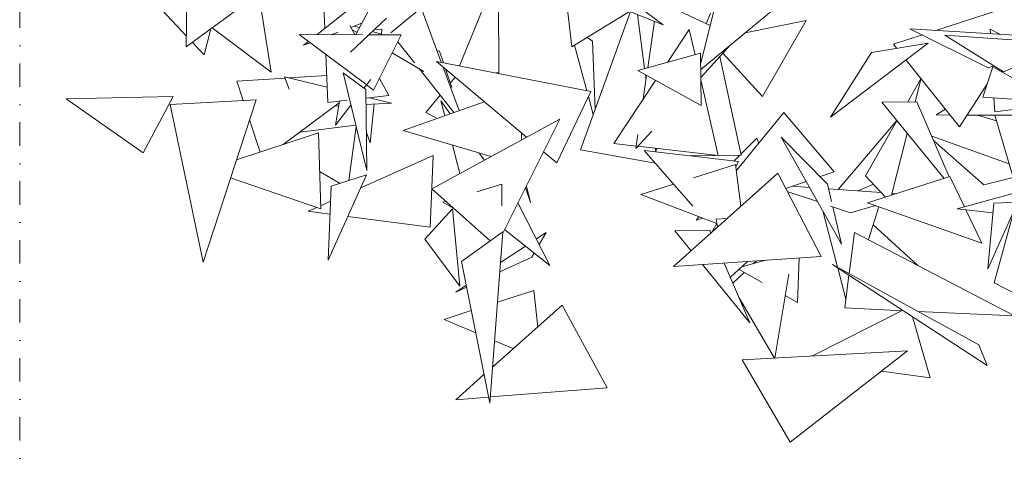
# Model space of a CAD drawing. Header units: millimetres. Extents: x -14485 to 13127, y -18923 to 3272.
# Tile 24 of 119: x 9747 to 10013, y 2298 to 2419. Entities that reach past the tile are written whole.
import ezdxf

# ---------------------------------------------------------------- set-up
doc = ezdxf.new("R2010")
doc.units = ezdxf.units.MM
doc.linetypes.add('Traço ponto', pattern=[15.875, 6.35, -4.7625, 0, -4.7625])
doc.layers.add('A-DETL', color=7, linetype='Continuous', lineweight=5, true_color=0x00a600)
doc.layers.add('G-IMPT', color=7, linetype='Continuous', lineweight=5)

# ---------------------------------------------------------------- blocks, each defined once
blk = doc.blocks.new('ÁRVORES ORNAMENTAIS - Pequeno e Médio Porte - Ipê-roxo-2865575-CORTE_CALÇADA')
at = {"layer": 'G-IMPT', "color": 253, "true_color": 0xaaaaaa}
for p, q in [((6154.81, 2437), (6180.74, 2417.61)), ((6051.54, 2411.68), (6082.03, 2434.03)), ((6089.05, 2416.6), (6088.46, 2430.69)), ((6125.6, 2406.49), (6136.09, 2432.44)), ((6136.21, 2404.6), (6136.09, 2432.44)), ((6151.04, 2429.53), (6180.74, 2417.61)), ((6156.01, 2411.68), (6154.08, 2428.31)), ((6071.38, 2424.84), (6074.51, 2404.75)), ((6254.63, 2416.11), (6283.93, 2425.61)), ((6051.58, 2414.58), (6043.53, 2423.08)), ((6051.7, 2424.26), (6051.54, 2411.68)), ((6096.58, 2422.57), (6086.99, 2414.97)), ((6115.18, 2422.19), (6106.92, 2415.47)), ((6115.18, 2422.19), (6120.6, 2407.47)), ((6193.45, 2417.43), (6179.18, 2424.07)), ((6195.15, 2424.19), (6190.89, 2407.32)), ((6096.05, 2410.19), (6105.81, 2419.38)), ((6097.49, 2414.95), (6100.95, 2421.63)), ((6156.01, 2411.68), (6171.65, 2421.19)), ((6158.3, 2383.72), (6171.84, 2421.18)), ((6175.71, 2405.74), (6173.76, 2420.41)), ((6210.59, 2421.79), (6190.91, 2405.47)), ((6192.42, 2417.91), (6193.56, 2420.79)), ((6058.54, 2416.81), (6074.51, 2404.75)), ((6097.24, 2414.95), (6095.87, 2417.41)), ((6099.09, 2418.03), (6096.14, 2416.92)), ((6098.37, 2416.86), (6097.03, 2417.25)), ((6178.37, 2418.56), (6176.53, 2405.96)), ((6219.44, 2418.78), (6202.92, 2415.43)), ((6219.44, 2418.78), (6207.67, 2398.19)), ((6058.19, 2416.56), (6056.43, 2409.45)), ((6100.16, 2401.49), (6082.15, 2414.98)), ((6099.29, 2414.94), (6082.15, 2414.98)), ((6092.72, 2415.62), (6090.98, 2414.96)), ((6097.79, 2415.53), (6096.49, 2416.29)), ((6109.78, 2414.92), (6101.09, 2414.94)), ((6104.91, 2414.93), (6102, 2415.79)), ((6102.26, 2399.91), (6109.78, 2414.92)), ((6104.54, 2416.47), (6102.56, 2416.32)), ((6104.54, 2416.47), (6104.4, 2415.08)), ((6161.56, 2413.19), (6160.16, 2414.21)), ((6181.91, 2407.44), (6187.8, 2416.34)), ((6189.37, 2409.49), (6187.8, 2416.34)), ((6243.09, 2412.37), (6250.85, 2414.88)), ((6268.75, 2405.95), (6247.54, 2416.53)), ((6247.54, 2416.53), (6286.24, 2414.22)), ((6272.94, 2404.87), (6257.04, 2414.78)), ((6257.04, 2414.78), (6290.28, 2412.44)), ((6269.29, 2416.47), (6269.36, 2415.23)), ((6269.29, 2416.47), (6271.94, 2415.07)), ((6056.43, 2409.45), (6053.18, 2412.89)), ((6084.65, 2413.11), (6083.32, 2412.06)), ((6085.13, 2412.75), (6083.32, 2412.06)), ((6108.84, 2413.04), (6113.35, 2407.35)), ((6156.75, 2412.14), (6160.07, 2399.75)), ((6161.56, 2413.19), (6162.27, 2394.71)), ((6198.92, 2412.11), (6190.94, 2403.37)), ((6252.55, 2412.61), (6226.05, 2392.61)), ((6252.55, 2412.61), (6237.18, 2410.15)), ((6243.09, 2412.37), (6243.99, 2411.24)), ((6272.94, 2404.87), (6290.28, 2412.44)), ((6089.88, 2396.58), (6089.34, 2409.6)), ((6115.87, 2405.01), (6107.31, 2409.99)), ((6120.17, 2410.44), (6119.43, 2410.65)), ((6121.2, 2407.35), (6120.17, 2410.44)), ((6173.88, 2405.23), (6190.86, 2409.9)), ((6191.02, 2395.73), (6190.86, 2409.9)), ((6201.83, 2382.33), (6196.09, 2409.02)), ((6196.89, 2409.89), (6207.67, 2398.19)), ((6237.18, 2410.15), (6226.05, 2392.61)), ((6161.16, 2399.53), (6119.36, 2407.71)), ((6143.7, 2387.13), (6119.36, 2407.71)), ((6121.03, 2406.29), (6125.43, 2394.36)), ((6246.53, 2408.07), (6261.01, 2389.98)), ((6270.01, 2406.19), (6267.37, 2397.98)), ((6268.75, 2405.95), (6270.32, 2406.5)), ((6270.01, 2406.19), (6285.23, 2397.65)), ((6078.16, 2403.55), (6079.39, 2400.17)), ((6078.16, 2403.55), (6089.71, 2400.7)), ((6079.43, 2403.23), (6089.57, 2403.88)), ((6100.15, 2400.09), (6094.01, 2404.63)), ((6094.01, 2404.63), (6100.48, 2378.14)), ((6114.62, 2405.74), (6124.01, 2393.86)), ((6123.45, 2400.6), (6121.75, 2405.69)), ((6124.39, 2403.46), (6123.04, 2401.83)), ((6136.21, 2404.6), (6135.48, 2404.56)), ((6173.88, 2405.23), (6191.02, 2395.73)), ((6176.23, 2403.93), (6175.28, 2397.43)), ((6176.08, 2402.93), (6175.93, 2404.1)), ((6065.19, 2402.33), (6078.3, 2403.16)), ((6065.19, 2402.33), (6066.93, 2397.11)), ((6099.68, 2400.45), (6101.5, 2402.82)), ((6102.26, 2399.91), (6100.36, 2401.34)), ((6106.44, 2398.45), (6103.86, 2403.09)), ((6167.37, 2385.47), (6178.69, 2402.57)), ((6195.66, 2382.21), (6190.94, 2402.67)), ((6246.99, 2396.74), (6250.64, 2403.14)), ((6249.02, 2396.77), (6250.64, 2403.14)), ((6261.01, 2389.98), (6268.58, 2401.75)), ((6048, 2398.22), (6018.99, 2397.6)), ((6039.9, 2382.93), (6048, 2398.22)), ((6100.15, 2400.09), (6100.48, 2378.14)), ((6100.19, 2397.75), (6106.44, 2398.45)), ((6120.31, 2398.54), (6116.43, 2393.86)), ((6161.16, 2399.53), (6151.88, 2380.22)), ((6160.5, 2398.16), (6161.78, 2393.35)), ((6284.97, 2396.81), (6267.37, 2397.98)), ((6039.9, 2382.93), (6018.99, 2397.6)), ((6070.45, 2397.31), (6047.21, 2395.99)), ((6047.21, 2395.99), (6056.11, 2353.32)), ((6070.45, 2397.31), (6056.11, 2353.32)), ((6077.79, 2385.18), (6092.99, 2396.46)), ((6089.88, 2396.58), (6095.14, 2397.18)), ((6091.84, 2395.61), (6092.85, 2395.66)), ((6091.99, 2390.44), (6093.06, 2396.94)), ((6091.99, 2390.44), (6096.15, 2395.86)), ((6100.21, 2396.04), (6107.1, 2396.4)), ((6101.19, 2397.86), (6107.1, 2396.4)), ((6102.44, 2396.16), (6101.36, 2385.65)), ((6132.27, 2396.79), (6110.27, 2388.96)), ((6120.5, 2396.99), (6121.55, 2392.98)), ((6120.5, 2396.99), (6123.05, 2393.51)), ((6239.99, 2396.63), (6249.44, 2396.78)), ((6239.99, 2396.63), (6256.82, 2375.97)), ((6249.44, 2396.78), (6258.25, 2376.43)), ((6270.35, 2397.78), (6270.56, 2394.04)), ((6270.56, 2394.04), (6284.64, 2395.77)), ((6116.43, 2393.86), (6119.22, 2392.4)), ((6213.4, 2393.83), (6200.54, 2378.02)), ((6227.03, 2377.82), (6213.4, 2393.83)), ((6257.17, 2394.78), (6254.65, 2393.18)), ((6258.45, 2393.17), (6254.65, 2393.18)), ((6282.12, 2393.15), (6263.06, 2393.17)), ((6271.03, 2391.62), (6265.89, 2393.12)), ((6270.58, 2393.16), (6276.69, 2372.26)), ((6068.68, 2391.87), (6071.59, 2383.15)), ((6097.48, 2390.42), (6082.28, 2388.51)), ((6097.57, 2390.05), (6095.59, 2375.4)), ((6118.02, 2373.14), (6152.76, 2392.07)), ((6137.26, 2361.14), (6152.76, 2392.07)), ((6228.15, 2372.99), (6243.99, 2391.71)), ((6235.58, 2376.71), (6244.07, 2391.61)), ((6087.34, 2388.31), (6065.15, 2381.03)), ((6087.34, 2388.31), (6087.97, 2367.77)), ((6100.33, 2388.47), (6101.36, 2385.65)), ((6134.1, 2381.9), (6110.27, 2388.96)), ((6142.32, 2388.3), (6142.35, 2386.39)), ((6177.63, 2388.81), (6173.33, 2384.11)), ((6173.88, 2387.87), (6173.33, 2384.11)), ((6242.6, 2371.47), (6246.85, 2388.21)), ((6274.45, 2379.94), (6253.48, 2387.44)), ((6123.64, 2385), (6125.66, 2377.3)), ((6173.43, 2384.77), (6167.37, 2385.47)), ((6195.66, 2382.21), (6173.89, 2384.72)), ((6201.77, 2382.61), (6206.13, 2386.94)), ((6206.13, 2386.94), (6206.62, 2385.49)), ((6212.65, 2387.19), (6225.28, 2374.47)), ((6212.65, 2387.19), (6229.03, 2358.16)), ((6267.62, 2374.26), (6254.04, 2386.14)), ((6118.42, 2382.23), (6098.84, 2373.47)), ((6117.62, 2362.75), (6118.42, 2382.23)), ((6130.86, 2382.86), (6132.29, 2380.91)), ((6151.88, 2380.22), (6148.33, 2383.22)), ((6158.3, 2383.72), (6178.54, 2380.17)), ((6188.76, 2368.45), (6175.57, 2383.58)), ((6201.14, 2380.54), (6175.57, 2383.58)), ((6178.7, 2383.26), (6178.58, 2384.18)), ((6178.68, 2383.21), (6179.04, 2384.12)), ((6201.83, 2382.33), (6188, 2382.1)), ((6199.84, 2380.7), (6201.48, 2382.33)), ((6200.3, 2379.81), (6188.94, 2376.16)), ((6201.8, 2368.48), (6200.3, 2379.81)), ((6200.38, 2379.19), (6201.14, 2380.54)), ((6093.27, 2374.65), (6087.66, 2377.87)), ((6090, 2353.85), (6100.4, 2376.94)), ((6090.76, 2373.85), (6100.4, 2376.94)), ((6211.77, 2377.42), (6183.53, 2352.11)), ((6211.77, 2377.42), (6223.57, 2354.83)), ((6227.03, 2377.82), (6223.27, 2376.5)), ((6235.58, 2376.71), (6240.93, 2370.94)), ((6087.97, 2367.77), (6063.55, 2376.13)), ((6130.25, 2372.37), (6137.05, 2374.46)), ((6137.02, 2368.58), (6137.05, 2374.46)), ((6144.82, 2369.44), (6143.67, 2373.93)), ((6183.55, 2374.43), (6174.72, 2371.6)), ((6219.44, 2375.15), (6213.96, 2373.22)), ((6225.28, 2374.47), (6226.35, 2369.78)), ((6233.57, 2372.6), (6237.69, 2374.44)), ((6258.41, 2376.48), (6236.06, 2369.39)), ((6262.37, 2368.26), (6258.41, 2376.48)), ((6275.52, 2376.27), (6267.62, 2374.26)), ((6090, 2353.85), (6090.76, 2373.85)), ((6118.02, 2373.14), (6133.88, 2359.1)), ((6143.43, 2373.46), (6144.82, 2369.44)), ((6195.3, 2363.75), (6174.72, 2371.6)), ((6222.51, 2369.7), (6214.34, 2372.49)), ((6220.35, 2373.55), (6215.8, 2373.87)), ((6239.8, 2372.15), (6225.58, 2373.17)), ((6243.85, 2371.86), (6242.72, 2371.94)), ((6280.74, 2373.39), (6260.39, 2367.71)), ((6090.6, 2369.79), (6087.94, 2368.6)), ((6121.05, 2369.55), (6121.81, 2369.78)), ((6121.05, 2369.55), (6123.99, 2367.85)), ((6150.04, 2352.41), (6141.39, 2369.39)), ((6231.51, 2366.63), (6238.25, 2368.62)), ((6267.08, 2358.45), (6236.06, 2369.39)), ((6276.85, 2369.53), (6268.72, 2351.45)), ((6268.72, 2351.45), (6270.3, 2369.26)), ((6276.85, 2369.53), (6270.3, 2369.26)), ((6086.9, 2368.13), (6084.59, 2367.1)), ((6090.47, 2366.32), (6084.59, 2367.1)), ((6123.69, 2367.78), (6116.14, 2359.54)), ((6123.69, 2367.78), (6125.64, 2346.83)), ((6224.11, 2366.87), (6227.98, 2351.91)), ((6231.51, 2366.63), (6226.07, 2368.48)), ((6226.7, 2368.27), (6229.03, 2358.16)), ((6239.15, 2368.3), (6236.32, 2359.4)), ((6270.07, 2366.67), (6260.39, 2367.71)), ((6267.08, 2358.45), (6262.75, 2367.45)), ((6275.41, 2366.1), (6270.39, 2347.74)), ((6117.62, 2362.75), (6095.33, 2365.68)), ((6190.44, 2365.61), (6189.68, 2364.68)), ((6191.34, 2365.26), (6189.68, 2364.68)), ((6193.91, 2361.41), (6195.23, 2363.78)), ((6195.12, 2364.97), (6198.05, 2365.12)), ((6195.44, 2362.78), (6195.12, 2364.97)), ((6237.59, 2363.39), (6249.7, 2352.41)), ((6137.29, 2361.56), (6126.1, 2353.49)), ((6137.29, 2361.56), (6133.73, 2315.11)), ((6150.04, 2352.41), (6137.78, 2362.17)), ((6149.06, 2361.38), (6146.38, 2359.6)), ((6149.06, 2361.38), (6147.15, 2358.08)), ((6183.92, 2361.81), (6193.33, 2361.97)), ((6183.92, 2361.81), (6188.33, 2356.4)), ((6193.33, 2361.97), (6193.67, 2361.19)), ((6232.53, 2361.38), (6231.11, 2350.2)), ((6232.53, 2361.38), (6275.87, 2338.74)), ((6125.64, 2346.83), (6116.14, 2359.54)), ((6143.44, 2357.66), (6136.65, 2353.17)), ((6145.81, 2355.77), (6145.18, 2354.69)), ((6126.1, 2353.49), (6133.73, 2315.11)), ((6145.18, 2354.69), (6136.46, 2350.66)), ((6223.57, 2354.83), (6183.53, 2352.11)), ((6191.4, 2352.64), (6204.24, 2336.9)), ((6197.22, 2353.04), (6204.24, 2336.9)), ((6198.91, 2349.14), (6203.6, 2353.47)), ((6202.03, 2352.02), (6208.46, 2353.8)), ((6205.19, 2352.9), (6205.97, 2353.63)), ((6217.1, 2342.36), (6217.59, 2354.42)), ((6268.5, 2325.28), (6226.64, 2352.65)), ((6266.21, 2330.89), (6226.64, 2352.65)), ((6199.6, 2347.57), (6202.71, 2350.54)), ((6201.3, 2351.34), (6207.59, 2347.77)), ((6211, 2327.31), (6214.76, 2350.04)), ((6228.02, 2351.75), (6230.22, 2343.25)), ((6231.05, 2349.77), (6229.92, 2340.9)), ((6270.39, 2347.74), (6276.68, 2344.43)), ((6127.38, 2347.04), (6124.54, 2345.16)), ((6127.49, 2346.52), (6124.54, 2345.16)), ((6145.7, 2345.61), (6135.82, 2342.44)), ((6146.79, 2335.82), (6145.7, 2345.61)), ((6201.31, 2343.63), (6210.89, 2327.3)), ((6213.8, 2344.24), (6217.1, 2342.36)), ((6128.75, 2340.16), (6121.39, 2337.8)), ((6153.37, 2341.67), (6134.48, 2324.87)), ((6153.37, 2341.67), (6165.55, 2319.28)), ((6245.49, 2340.17), (6220.98, 2327.84)), ((6229.92, 2340.9), (6245.75, 2340.15)), ((6249.7, 2339.97), (6275.87, 2338.74)), ((6129.94, 2334.17), (6121.39, 2337.8)), ((6248.29, 2338.5), (6253.05, 2321.95)), ((6140.09, 2329.87), (6135.02, 2332.01)), ((6202.11, 2326.83), (6246.95, 2329.24)), ((6215.15, 2304.48), (6246.95, 2329.24)), ((6268.5, 2325.28), (6266.21, 2330.89)), ((6215.15, 2304.48), (6202.11, 2326.83)), ((6253.05, 2321.95), (6239.9, 2323.75)), ((6132.19, 2322.84), (6124.54, 2316.04)), ((6165.55, 2319.28), (6133.85, 2316.77)), ((6133.4, 2316.74), (6124.54, 2316.04))]:
    blk.add_line(p, q, dxfattribs=at)

msp = doc.modelspace()

# ---------------------------------------------------------------- linework, layer by layer
at = {"layer": 'A-DETL', "color": 7, "linetype": 'Traço ponto'}
msp.add_line((9746.731, 1650), (9746.731, 3170), dxfattribs=at)

# ---------------------------------------------------------------- block references
at = {"layer": 'G-IMPT', "color": 253, "true_color": 0xaaaaaa}
msp.add_blockref('ÁRVORES ORNAMENTAIS - Pequeno e Médio Porte - Ipê-roxo-2865575-CORTE_CALÇADA', (3740.319, 0), dxfattribs=at)

doc.saveas('drawing.dxf')
